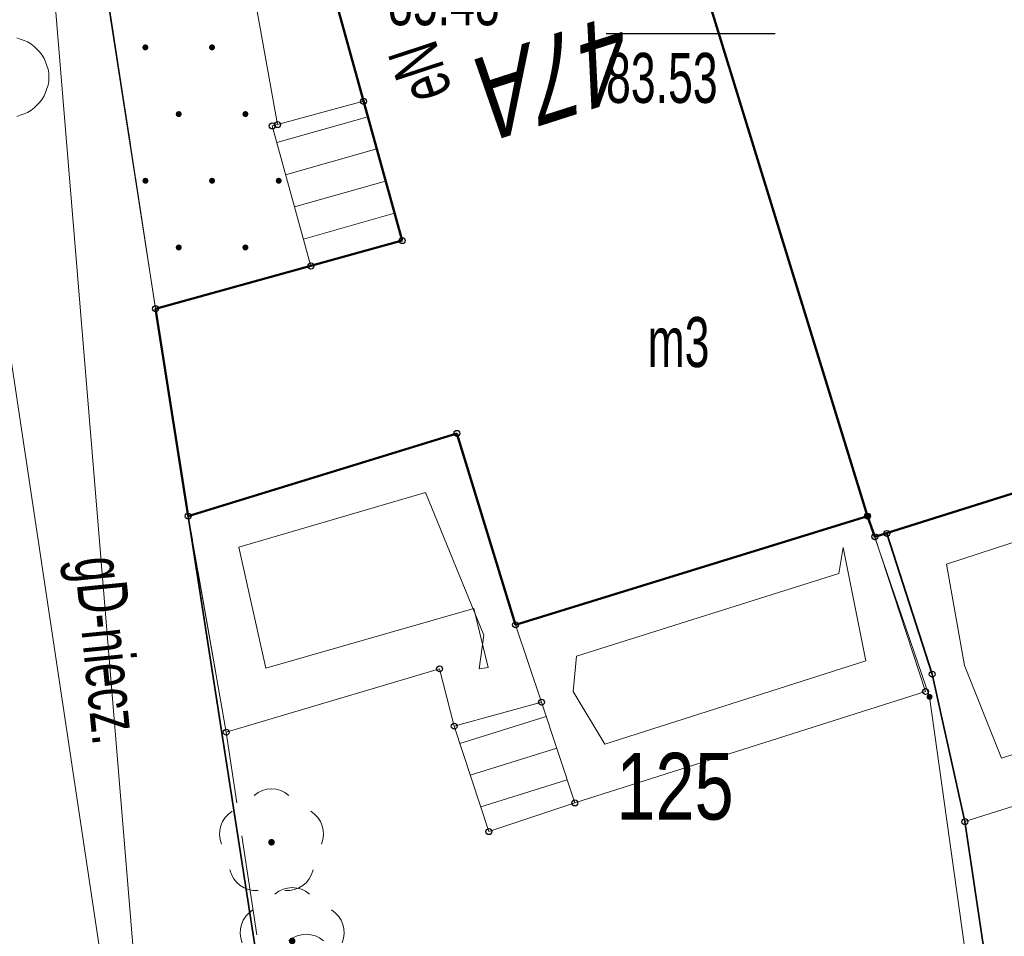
# Model space of a CAD drawing. Header units: metres. Extents: x 7504240 to 7504745, y 5782869 to 5783359.
# Tile 45 of 93: x 7504470 to 7504485, y 5782969 to 5782983. Entities that reach past the tile are written whole.
import ezdxf
from ezdxf.enums import TextEntityAlignment as Align

# ---------------------------------------------------------------- set-up
doc = ezdxf.new("R2010")
doc.units = ezdxf.units.M
doc.header["$MEASUREMENT"] = 0
doc.linetypes.add('1.5_0.5', pattern=[2, 1.5, -0.5])
doc.linetypes.add('219-500', pattern=[0])
doc.layers.get('0').update_dxf_attribs({"color": 2, "linetype": 'CONTINUOUS', "lineweight": 5})
for name, color, linetype in [('203-punkt graniczny', 7, 'CONTINUOUS'), ('211-numer działki ewidencyjnej', 7, 'CONTINUOUS'), ('219-działka ewidencyjna', 7, 'CONTINUOUS'), ('312-budynek ewidencyjny', 7, 'CONTINUOUS'), ('312-oznaczenie budynku ewidencyjnego-Atr117', 7, 'CONTINUOUS'), ('352-schody', 7, 'CONTINUOUS'), ('Adres nieruchomości (na budynku)', 7, 'CONTINUOUS'), ('drzewo liściaste', 7, 'CONTINUOUS'), ('jezdnia', 7, 'CONTINUOUS'), ('komora podziemna', 7, 'CONTINUOUS'), ('ogrodzenie trwałe', 7, 'CONTINUOUS'), ('przewód elektroenergetyczny podziemny-Atr1', 7, 'CONTINUOUS'), ('przewód gazowy', 7, 'CONTINUOUS'), ('przewód gazowy-Atr1', 7, 'CONTINUOUS'), ('Punkt budynku', 7, 'CONTINUOUS'), ('rzędna-Atr2', 7, 'CONTINUOUS'), ('rzędna-Atr3', 7, 'CONTINUOUS'), ('taras', 7, 'CONTINUOUS'), ('wjazd do podziemia', 7, 'CONTINUOUS')]:
    doc.layers.add(name, color=color, linetype=linetype)
doc.styles.get("Standard").update_dxf_attribs({"font": 'Working1250', "width": 0.75})
doc.linetypes.add('902-500', pattern='A,3.75,0,[1,ksztalty.shx,S=0.5,R=0,X=0,Y=0],3.75', length=7.5)

# ---------------------------------------------------------------- blocks, each defined once
blk = doc.blocks.new('OP021')
at = {"linetype": 'Continuous', "lineweight": 13}
h = blk.add_hatch(color=0, dxfattribs=at)
edge = h.paths.add_edge_path()
edge.add_arc((0, 0), 0.05, 0, 360)
at = {"color": 0, "linetype": 'Continuous', "lineweight": 13}
for centre, start, end in [((0, 0.4), 49.272, 130.728), ((-0.38, 0.124), 121.308, 202.548), ((0.38, 0.124), 337.452, 58.692), ((-0.235, -0.324), 193.221, 274.871), ((0.235, -0.324), 265.129, 346.779)]:
    blk.add_arc(centre, 0.4, start, end, dxfattribs=at)
blk = doc.blocks.new('203')
at = {"linetype": 'Continuous', "lineweight": 0}
h = blk.add_hatch(color=0, dxfattribs=at)
edge = h.paths.add_edge_path()
edge.add_arc((0, 0), 0.045, 0, 360)
blk = doc.blocks.new('PUNKTBUD')
at = {"color": 0}
blk.add_circle((0, 0), 0.045, dxfattribs=at)
blk = doc.blocks.new('PW02')
at = {"linetype": 'Continuous', "lineweight": 13}
h = blk.add_hatch(color=0, dxfattribs=at)
edge = h.paths.add_edge_path()
edge.add_arc((0, 0), 0.045, 0, 360)

msp = doc.modelspace()

# ---------------------------------------------------------------- linework, layer by layer
at = {"layer": '219-działka ewidencyjna', "color": 7, "linetype": '219-500', "lineweight": 18, "flags": 128}
for points in [[(7504476.39, 5782950.57), (7504470.97, 5782985.43)], [(7504479.97, 5782984.29), (7504482.74, 5782975.3)], [(7504483.67, 5782972.59), (7504482.74, 5782975.3)], [(7504486.28, 5782953.98), (7504483.67, 5782972.59)]]:
    msp.add_lwpolyline(points, dxfattribs=at)
at = {"layer": '312-budynek ewidencyjny', "color": 7, "linetype": 'Continuous', "lineweight": 50, "flags": 128}
for points in [[(7504479.97, 5782984.29), (7504482.74, 5782975.3)], [(7504482.74, 5782975.3), (7504479.97, 5782984.29)], [(7504474.81, 5782982.86), (7504475.76, 5782979.43)], [(7504475.76, 5782979.43), (7504472.06, 5782978.41)], [(7504472.06, 5782978.41), (7504472.55, 5782975.3)], [(7504482.85, 5782974.99), (7504488.03, 5782976.62)], [(7504472.55, 5782975.3), (7504476.58, 5782976.54)], [(7504476.58, 5782976.54), (7504477.46, 5782973.67)], [(7504477.46, 5782973.67), (7504482.74, 5782975.3)], [(7504482.74, 5782975.3), (7504482.85, 5782974.99)]]:
    msp.add_lwpolyline(points, dxfattribs=at)
at = {"layer": '352-schody', "color": 7, "linetype": 'Continuous', "lineweight": 18, "flags": 128}
for points in [[(7504475.76, 5782979.43), (7504475.18, 5782981.52), (7504473.89, 5782981.17), (7504473.81, 5782981.15), (7504474.39, 5782979.05)], [(7504475.76, 5782979.43), (7504475.18, 5782981.52), (7504473.89, 5782981.17), (7504473.81, 5782981.15), (7504474.39, 5782979.05)], [(7504476.54, 5782972.15), (7504477.06, 5782970.57), (7504478.35, 5782971), (7504477.85, 5782972.51)], [(7504476.54, 5782972.15), (7504477.06, 5782970.57), (7504478.35, 5782971), (7504477.85, 5782972.51)]]:
    msp.add_lwpolyline(points, close=True, dxfattribs=at)
for points in [[(7504473.879, 5782980.9), (7504475.245, 5782981.287)], [(7504474.012, 5782980.418), (7504475.379, 5782980.805)], [(7504474.145, 5782979.936), (7504475.512, 5782980.323)], [(7504474.278, 5782979.454), (7504475.646, 5782979.841)], [(7504476.625, 5782971.891), (7504477.921, 5782972.295)], [(7504476.781, 5782971.416), (7504478.078, 5782971.82)], [(7504476.938, 5782970.941), (7504478.236, 5782971.345)]]:
    msp.add_lwpolyline(points, dxfattribs=at)
at = {"layer": 'jezdnia', "color": 7, "linetype": '1.5_0.5', "lineweight": 18, "flags": 128}
msp.add_lwpolyline([(7504468.08, 5782985.36), (7504470.99, 5782985.41), (7504472.06, 5782978.41), (7504472.55, 5782975.3), (7504473.12, 5782972.06), (7504475.31, 5782957.54), (7504471.07, 5782956.83), (7504470.71, 5782956.83), (7504470.46, 5782965.9), (7504469.93, 5782965.89), (7504469.7, 5782966.85), (7504469.51, 5782967.69), (7504469.36, 5782968.33), (7504469.18, 5782969.1), (7504469.02, 5782982.91), (7504468.2, 5782982.71)], close=True, dxfattribs=at)
at = {"layer": 'komora podziemna', "color": 5, "linetype": 'Continuous', "lineweight": 18, "flags": 128}
msp.add_lwpolyline([(7504469.98, 5782982.47), (7504470.03, 5782982.45), (7504470.09, 5782982.43), (7504470.14, 5782982.41), (7504470.19, 5782982.38), (7504470.24, 5782982.34), (7504470.28, 5782982.3), (7504470.32, 5782982.26), (7504470.36, 5782982.21), (7504470.39, 5782982.16), (7504470.41, 5782982.11), (7504470.43, 5782982.05), (7504470.45, 5782982), (7504470.46, 5782981.94), (7504470.46, 5782981.88), (7504470.46, 5782981.82), (7504470.45, 5782981.76), (7504470.43, 5782981.71), (7504470.41, 5782981.65), (7504470.39, 5782981.6), (7504470.36, 5782981.55), (7504470.32, 5782981.5), (7504470.28, 5782981.46), (7504470.24, 5782981.42), (7504470.19, 5782981.38), (7504470.14, 5782981.35), (7504470.09, 5782981.33), (7504470.03, 5782981.31), (7504469.98, 5782981.29)], dxfattribs=at)
at = {"layer": 'ogrodzenie trwałe', "color": 7, "linetype": '902-500', "lineweight": 35, "flags": 128}
for points in [[(7504475.31, 5782957.54), (7504472.55, 5782975.3)], [(7504483.03, 5782975.04), (7504483.71, 5782972.93), (7504484.2, 5782970.72), (7504486.67, 5782954.16), (7504497.15, 5782959.82), (7504499.59, 5782961.14), (7504495.21, 5782971.22)]]:
    msp.add_lwpolyline(points, dxfattribs=at)
at = {"layer": 'przewód gazowy', "color": 52, "linetype": 'Continuous', "lineweight": 18, "flags": 128}
for points in [[(7504470.18, 5782987.52), (7504472.53, 5782959.06), (7504470.65, 5782959.17)], [(7504465.25, 5782986.16), (7504466.97, 5782980.04), (7504469.74, 5782978.67), (7504472.15, 5782962.63), (7504470.57, 5782962.01)]]:
    msp.add_lwpolyline(points, dxfattribs=at)
at = {"layer": 'rzędna-Atr2', "color": 7, "flags": 128}
msp.add_lwpolyline([(7504478.818, 5782982.538), (7504481.355, 5782982.538)], dxfattribs=at)
at = {"layer": 'taras', "color": 0, "lineweight": 18}
for p, q in [((7504483.03, 5782975.04), (7504488.03, 5782976.62)), ((7504472.55, 5782975.3), (7504476.58, 5782976.54)), ((7504476.58, 5782976.54), (7504477.46, 5782973.67)), ((7504483.923, 5782974.579), (7504487.654, 5782975.796)), ((7504473.309, 5782974.836), (7504476.111, 5782975.656)), ((7504476.111, 5782975.656), (7504476.984, 5782973.517)), ((7504473.12, 5782972.06), (7504472.55, 5782975.3)), ((7504477.46, 5782973.67), (7504482.74, 5782975.3)), ((7504482.74, 5782975.3), (7504482.85, 5782974.99)), ((7504482.85, 5782974.99), (7504483.61, 5782972.67)), ((7504483.71, 5782972.93), (7504483.03, 5782975.04)), ((7504473.714, 5782973.02), (7504473.309, 5782974.836)), ((7504482.309, 5782974.442), (7504482.376, 5782974.828)), ((7504482.376, 5782974.828), (7504482.713, 5782973.13)), ((7504484.194, 5782973.061), (7504483.923, 5782974.579)), ((7504478.373, 5782973.202), (7504482.309, 5782974.442)), ((7504476.833, 5782973.914), (7504473.714, 5782973.02)), ((7504477.051, 5782973.03), (7504476.833, 5782973.914)), ((7504477.46, 5782973.67), (7504477.85, 5782972.51)), ((7504477.85, 5782972.51), (7504477.46, 5782973.67)), ((7504476.984, 5782973.517), (7504476.915, 5782973.008)), ((7504478.324, 5782972.668), (7504478.373, 5782973.202)), ((7504476.915, 5782973.008), (7504477.051, 5782973.03)), ((7504482.713, 5782973.13), (7504478.799, 5782971.88)), ((7504484.748, 5782971.671), (7504484.194, 5782973.061)), ((7504489.041, 5782973.072), (7504484.748, 5782971.671)), ((7504476.32, 5782973.01), (7504473.12, 5782972.06)), ((7504476.54, 5782972.15), (7504476.32, 5782973.01)), ((7504484.2, 5782970.72), (7504483.71, 5782972.93)), ((7504478.799, 5782971.88), (7504478.324, 5782972.668)), ((7504483.61, 5782972.67), (7504478.35, 5782971)), ((7504490.17, 5782972.61), (7504484.2, 5782970.72)), ((7504477.85, 5782972.51), (7504476.54, 5782972.15)), ((7504478.35, 5782971), (7504477.85, 5782972.51))]:
    msp.add_line(p, q, dxfattribs=at)
at = {"layer": 'wjazd do podziemia', "color": 7, "linetype": 'Continuous', "lineweight": 18, "flags": 128}
msp.add_lwpolyline([(7504474.39, 5782979.05), (7504473.81, 5782981.15), (7504473.89, 5782981.17), (7504473.05, 5782985.85), (7504470.99, 5782985.41), (7504472.06, 5782978.41)], close=True, dxfattribs=at)

# ---------------------------------------------------------------- block references
at = {"layer": '203-punkt graniczny', "color": 7, "linetype": 'Continuous', "lineweight": 18}
for p in [(7504482.74, 5782975.3), (7504483.67, 5782972.59)]:
    msp.add_blockref('203', p, dxfattribs=at)
at = {"layer": 'drzewo liściaste', "color": 94, "linetype": 'Continuous', "lineweight": 18}
for p in [(7504473.8, 5782970.41), (7504474.11, 5782968.93), (7504474.32, 5782968.23)]:
    msp.add_blockref('OP021', p, dxfattribs=at)
at = {"layer": 'Punkt budynku', "color": 5, "linetype": 'Continuous', "lineweight": 18}
for p in [(7504475.18, 5782981.52), (7504473.81, 5782981.15), (7504473.89, 5782981.17), (7504475.76, 5782979.43), (7504474.39, 5782979.05), (7504472.06, 5782978.41), (7504476.58, 5782976.54), (7504472.55, 5782975.3), (7504482.74, 5782975.3), (7504482.85, 5782974.99), (7504483.03, 5782975.04), (7504477.46, 5782973.67), (7504476.32, 5782973.01), (7504483.71, 5782972.93), (7504483.61, 5782972.67), (7504477.85, 5782972.51), (7504476.54, 5782972.15), (7504473.12, 5782972.06), (7504478.35, 5782971), (7504484.2, 5782970.72), (7504477.06, 5782970.57)]:
    msp.add_blockref('PUNKTBUD', p, dxfattribs=at)
at = {"layer": 'wjazd do podziemia', "color": 7, "linetype": 'Continuous', "lineweight": 18}
for p in [(7504471.908, 5782982.328), (7504472.908, 5782982.328), (7504472.408, 5782981.328), (7504473.408, 5782981.328), (7504471.908, 5782980.328), (7504472.908, 5782980.328), (7504473.908, 5782980.328), (7504472.408, 5782979.328), (7504473.408, 5782979.328)]:
    msp.add_blockref('PW02', p, dxfattribs=at)

# ---------------------------------------------------------------- texts
at = {"layer": '211-numer działki ewidencyjnej', "color": 7, "linetype": 'Continuous', "lineweight": 18, "width": 0.79}
msp.add_text('125', height=1, dxfattribs=at).set_placement((7504478.97, 5782970.75))
at = {"layer": '312-oznaczenie budynku ewidencyjnego-Atr117', "color": 7, "width": 0.667}
msp.add_text('m3', height=0.75, dxfattribs=at).set_placement((7504479.44, 5782977.31), align=Align.BOTTOM_LEFT)
at = {"layer": 'Adres nieruchomości (na budynku)', "color": 7, "linetype": 'Continuous', "lineweight": 25, "oblique": 15, "width": 0.79}
msp.add_text('47A', height=1.25, rotation=197.785, dxfattribs=at).set_placement((7504478.15, 5782981.91), align=Align.MIDDLE_CENTER)
at = {"layer": 'przewód elektroenergetyczny podziemny-Atr1', "color": 1, "width": 0.667}
msp.add_text('eN', height=0.75, rotation=108.205, dxfattribs=at).set_placement((7504476.026, 5782981.95), align=Align.MIDDLE_CENTER)
at = {"layer": 'przewód gazowy-Atr1', "color": 52, "width": 0.667}
msp.add_text('gD-niecz.', height=0.75, rotation=275.687, dxfattribs=at).set_placement((7504471.355, 5782973.289), align=Align.MIDDLE_CENTER)
at = {"layer": 'rzędna-Atr3', "color": 34, "width": 0.667}
for s, p in [('85.48', (7504475.548, 5782982.435)), ('83.53', (7504478.818, 5782981.27))]:
    msp.add_text(s, height=0.75, dxfattribs=at).set_placement(p, align=Align.BOTTOM_LEFT)

doc.saveas('drawing.dxf')
